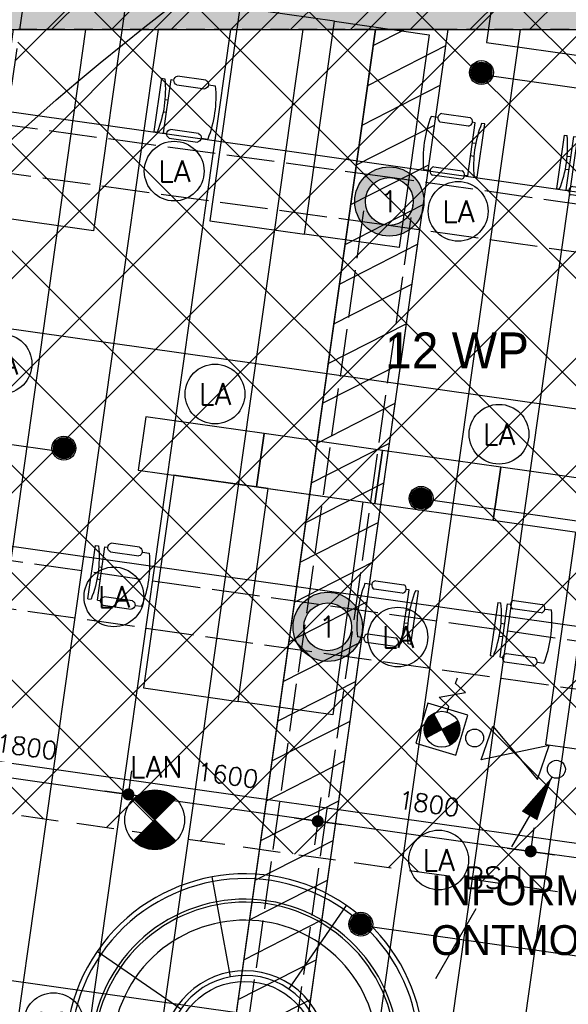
# Model space of a CAD drawing. Header units: millimetres. Extents: x -4107 to 114693, y -37499 to 54671.
# Tile 130 of 156: x 71792 to 76383, y 27934 to 36177. Entities that reach past the tile are written whole.
import ezdxf
from ezdxf.enums import TextEntityAlignment as Align

# ---------------------------------------------------------------- set-up
doc = ezdxf.new("R2010")
doc.units = ezdxf.units.MM
doc.header["$LTSCALE"] = 50
for name, pattern in [('B0702', [4.6875, 3.125, -1.5625]), ('XREF_06_Vloergoot installaties$0$E_GOOT5', [10, 8, -2]), ('XREF_06_werkset$0$B0702', [4.6875, 3.125, -1.5625])]:
    doc.linetypes.add(name, pattern=pattern)
for name, color, linetype in [('FOK_ BRANDSLANGHASPELS', 2, 'Continuous'), ('FOK_02B_SOLIDS', 253, 'Continuous'), ('FOK_05---_TEKST_25', 2, 'Continuous'), ('FOK_08---_MAATVOERING', 2, 'Continuous'), ('FOK_22_BINNENWANDEN', 2, 'Continuous'), ('FOK_72_VAST MEUBILAIR', 1, 'Continuous'), ('FOK_82_LOS MEUBILAIR', 1, 'Continuous'), ('XREF_06_PLAFOND$0$AA00VV4-_SOLID252', 254, 'Continuous'), ('XREF_06_PLAFOND$0$AA45----_PLAFONDAFW', 1, 'Continuous'), ('XREF_06_PLAFOND$0$AI45----_PLAFONDAFW', 2, 'Continuous'), ('XREF_06_Sprinkler installatie$0$WL$1----', 3, 'Continuous'), ('XREF_06_Sprinkler installatie$0$WL524---', 4, 'Continuous'), ('XREF_06_Sprinkler installatie$0$WL531---', 3, 'Continuous'), ('XREF_06_Sprinkler installatie$0$WL6516--', 4, 'Continuous'), ('XREF_06_verlichting$0$EL6311--', 3, 'Continuous'), ('XREF_06_Vloergoot installaties$0$EL6131--_VG', 3, 'Continuous'), ('XREF_06_Vloergoot installaties$0$EL6222--', 3, 'Continuous'), ('XREF_06_werkset$0$AI35----_PLAFONDS', 242, 'Continuous')]:
    doc.layers.add(name, color=color, linetype=linetype)
doc.styles.add('FOK-DIM', font='romans.shx')
doc.styles.add('XREF_06_Sprinkler installatie$0$BURO-018', font='simplex.shx', dxfattribs={"height": 180})
doc.styles.add('XREF_06_Sprinkler installatie$0$Standard', font='txt')
doc.styles.add('XREF_06_verlichting$0$BURO-018', font='simplex.shx', dxfattribs={"height": 180})
doc.styles.add('XREF_06_Vloergoot installaties$0$BURO-018', font='simplex.shx', dxfattribs={"height": 180})
doc.dimstyles.new('FOK-100', dxfattribs={"dimscale": 100, "dimtxt": 1.5, "dimasz": 1, "dimexe": 2, "dimexo": 0, "dimgap": 2, "dimtad": 1, "dimdec": 0, "dimzin": 11, "dimdsep": 46, "dimtxsty": 'FOK-DIM', "dimblk1": 'DOT', "dimblk2": 'DOT', "dimsah": 1, "dimcen": 2.5, "dimclrd": 256, "dimclre": 256, "dimclrt": 256, "dimadec": 0, "dimazin": 0, "dimtfac": 1, "dimtdec": 0, "dimtix": 1, "dimtmove": 2, "dimatfit": 3, "dimldrblk": 'DOT', "dimfxl": 2, "dimtolj": 1, "dimtzin": 0, "dimarcsym": 0})

# ---------------------------------------------------------------- blocks, each defined once
blk = doc.blocks.new('XREF_06_Sprinkler installatie$0$23SA22K6')
at = {"color": 0, "linetype": 'Continuous'}
for p, q in [((1.75, 1.75), (-1.75, 1.75)), ((-1.75, 1.75), (-1.75, -1.75)), ((1.75, -1.75), (1.75, 1.75)), ((-1.061, -1.061), (1.061, 1.061)), ((-1.061, 1.061), (1.061, -1.061)), ((2, 0), (2.5, 1)), ((2.5, 1), (3.5, -1)), ((1.5, 0), (2, 0)), ((3.5, -1), (4, 0)), ((4, 0), (4.5, 0)), ((-1.75, -1.75), (1.75, -1.75))]:
    blk.add_line(p, q, dxfattribs=at)
at = {"color": 0, "linetype": 'Continuous', "const_width": 1.5}
for points in [[(0.53, 0.53, 0.414214), (-0.53, 0.53, 1)], [(0.53, -0.53, -0.414214), (-0.53, -0.53, -1)]]:
    blk.add_lwpolyline(points, format="xyb", dxfattribs=at)
at = {"color": 0, "linetype": 'Continuous'}
blk.add_circle((0, 0), 1.5, dxfattribs=at)
at = {"color": 0, "linetype": 'Continuous', "style": 'XREF_06_Sprinkler installatie$0$BURO-018', "flags": 1}
blk.add_attdef('SA_MATCODE', (0, 0), '', height=1.8, dxfattribs=at)
blk = doc.blocks.new('XREF_06_Sprinkler installatie$0$SP-KOP02')
at = {"color": 0, "linetype": 'Continuous'}
for p, q in [((-0.875, -0.023), (0.023, 0.875)), ((-0.847, -0.219), (0.219, 0.847)), ((-0.843, 0.233), (-0.233, 0.843)), ((-0.786, -0.383), (0.383, 0.786)), ((-0.702, -0.523), (0.523, 0.702)), ((-0.595, -0.641), (0.641, 0.595)), ((-0.469, -0.739), (0.739, 0.469)), ((-0.32, -0.815), (0.815, 0.32)), ((-0.144, -0.863), (0.863, 0.144)), ((0.072, -0.872), (0.872, -0.072)), ((0.381, -0.788), (0.788, -0.381))]:
    blk.add_line(p, q, dxfattribs=at)
at = {"color": 0, "linetype": 'Continuous', "const_width": 0.875}
blk.add_lwpolyline([(-0.438, 0, 1), (0.438, 0, 1)], format="xyb", close=True, dxfattribs=at)
at = {"color": 0, "linetype": 'Continuous'}
for radius in [1, 0.875]:
    blk.add_circle((0, 0), radius, dxfattribs=at)
at = {"color": 0, "linetype": 'Continuous', "style": 'XREF_06_Sprinkler installatie$0$Standard', "flags": 1}
for tag, p in [('SP_MATCODE', (2, 2)), ('SP_TEMP', (2, -3)), ('SP_DOORL', (2, -5)), ('SP_KFACT', (2, -7)), ('SP_SPRHK', (2, -9)), ('SP_KLEP', (2, -11))]:
    blk.add_attdef(tag, p, '', height=1, dxfattribs=at)
blk = doc.blocks.new('XREF_06_Sprinkler installatie$0$23222202')
at = {"color": 0, "linetype": 'Continuous'}
blk.add_circle((0, 0), 1.5, dxfattribs=at)
at = {"color": 0, "linetype": 'Continuous', "style": 'XREF_06_Sprinkler installatie$0$BURO-018', "flags": 1}
blk.add_attdef('CV_MATCODE', (0, 0), '', height=1.8, dxfattribs=at)
blk = doc.blocks.new('XREF_06_Sprinkler installatie$0$SW3048301')
at = {"color": 0, "linetype": 'Continuous'}
for p, q in [((2.5, 1.5), (-2.5, -1.5)), ((-2.5, -1.5), (-2.5, 1.5)), ((-2.5, 1.5), (2.5, -1.5)), ((2.5, -1.5), (2.5, 1.5))]:
    blk.add_line(p, q, dxfattribs=at)
at = {"color": 0, "linetype": 'Continuous', "style": 'XREF_06_Sprinkler installatie$0$BURO-018', "flags": 1}
blk.add_attdef('W_ID', (0, 0), '', height=1.8, dxfattribs=at)
blk = doc.blocks.new('XREF_06_Sprinkler installatie$0$LDV4')
at = {"color": 0, "linetype": 'Continuous'}
for p, q in [((-0.25, -0.433), (-2.5, -4.33)), ((-4.5, -7.794), (-6.75, -11.691))]:
    blk.add_line(p, q, dxfattribs=at)
blk.add_lwpolyline([(-0.25, -0.433, 0, 1, 0), (-1.5, -2.598, 1, 1, 0)], format="xyseb", dxfattribs=at)
blk.add_circle((0, 0), 0.5, dxfattribs=at)
at = {"color": 0, "linetype": 'Continuous', "style": 'XREF_06_Sprinkler installatie$0$BURO-018'}
blk.add_attdef('LD_TEXT1', text='', height=1.8, dxfattribs=at).set_placement((-3.5, -6.062), align=Align.MIDDLE)
blk = doc.blocks.new('XREF_06_Sprinkler installatie')
at = {"layer": 'XREF_06_Sprinkler installatie$0$WL$1----'}
h = blk.add_hatch(dxfattribs=at)
h.set_pattern_fill('JIS_WOOD', color=256, scale=500, style=0)
h.set_pattern_definition([(45, (0, -36464.7), (-250, 250), [])])
h.paths.add_polyline_path([(30743.8, 36094.7), (95370.7, 36094.7), (86389.5, -27327.7), (59723.1, -18673.6), (68740.5, 7763.6), (69241.7, 10785.2), (68849, 13405.9), (67638.6, 16023.5), (65645.6, 18159.9), (63178.4, 19545.4), (60388.2, 20131.5), (28895, 21976)], flags=16)
h.paths.add_polyline_path([(29853.9, 37108.7), (96538.4, 37108.7), (87224.3, -28664.7), (58653.6, -19392.5), (68002.1, 8015.3), (68349.5, 9912.5), (68461.1, 10706.3), (68321.4, 11469.3), (68229.8, 12765.7), (68109.2, 13218.5), (67906.9, 13527.4), (67399.1, 14920.6), (67172.5, 15065.3), (66709.9, 15980.2), (66021.2, 16693), (65104.6, 17592.2), (63974.8, 18325.8), (62832.6, 18841.7), (59822.5, 19383.9), (28023.7, 21252.6)])
blk.add_lwpolyline([(30743.8, 36094.7), (95370.7, 36094.7), (86389.5, -27327.7), (59723.1, -18673.6), (68740.5, 7763.6), (69241.7, 10785.2), (68849, 13405.9), (67638.6, 16023.5), (65645.6, 18159.9), (63178.4, 19545.4), (60388.2, 20131.5), (28895, 21976)], close=True, dxfattribs=at)
at = {"layer": 'XREF_06_Sprinkler installatie$0$WL524---'}
for p, q in [((72720.5, 36600.2), (72410.3, 34409.2)), ((75780.3, 36573.3), (75697.2, 35986.8)), ((75697.2, 35986.8), (78355.5, 35610.4)), ((75661.9, 35719.1), (84570.2, 34457.6)), ((72410.3, 34409.2), (66469.4, 35250.5)), ((72159.1, 32556.4), (64387.1, 33657)), ((75150.4, 32167), (84058.3, 30905.5)), ((74646.4, 28596), (80595.8, 27753.5))]:
    blk.add_line(p, q, dxfattribs=at)
at = {"layer": 'XREF_06_Sprinkler installatie$0$WL$1----', "xscale": 99.99999999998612, "yscale": 100, "zscale": 100, "rotation": 340.9590232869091}
blk.add_blockref('XREF_06_Sprinkler installatie$0$SW3048301', (75938.2, 30039.6), dxfattribs=at)
at = {"layer": 'XREF_06_Sprinkler installatie$0$WL$1----'}
ref = blk.add_blockref('XREF_06_Sprinkler installatie$0$LDV4', (76283.3, 29901.5), dxfattribs=dict(at, xscale=150, yscale=150, zscale=150))
ref.add_attrib('LD_TEXT1', 'BSH', dxfattribs={"layer": '0', "color": 1, "linetype": 'Continuous', "height": 180, "style": 'XREF_06_Sprinkler installatie$0$BURO-018'}).set_placement((75758.3, 28992.1), align=Align.MIDDLE)
at = {"layer": 'XREF_06_Sprinkler installatie$0$WL531---', "xscale": 99.99999999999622, "yscale": 100, "zscale": 100, "rotation": 73.32489078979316}
blk.add_blockref('XREF_06_Sprinkler installatie$0$23SA22K6', (75325.5, 30236.8), dxfattribs=at)
at = {"layer": 'XREF_06_Sprinkler installatie$0$WL531---', "xscale": 50, "yscale": 50, "zscale": 50}
blk.add_blockref('XREF_06_Sprinkler installatie$0$23222202', (75599.2, 30163.5), dxfattribs=at)
at = {"layer": 'XREF_06_Sprinkler installatie$0$WL6516--', "xscale": 99.9999999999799, "yscale": 100, "zscale": 100, "rotation": 7.589429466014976}
for p in [(75655.6, 35733.9), (72162.3, 32589.6), (75150.8, 32169.5), (74646.1, 28605)]:
    blk.add_blockref('XREF_06_Sprinkler installatie$0$SP-KOP02', p, dxfattribs=at)
blk = doc.blocks.new('XREF_06_Vloergoot installaties$0$E00415')
at = {"linetype": 'Continuous'}
h = blk.add_hatch(color=0, dxfattribs=at)
edge = h.paths.add_edge_path()
edge.add_arc((0, 0), 2.9, 0, 360)
edge = h.paths.add_edge_path(flags=16)
edge.add_arc((0, 0), 2, 0, 360)
at = {"color": 0, "linetype": 'Continuous'}
for radius in [2.9, 2]:
    blk.add_circle((0, 0), radius, dxfattribs=at)
at = {"color": 0, "linetype": 'Continuous', "style": 'XREF_06_Vloergoot installaties$0$BURO-018'}
for tag, p in [('E_GKAST', (0, 8)), ('E_GROEP', (0, 5)), ('E_SGROEP', (4.5, 5))]:
    blk.add_attdef(tag, text='', height=1.8, dxfattribs=at).set_placement(p, align=Align.MIDDLE)
at = {"color": 0, "linetype": 'Continuous', "style": 'XREF_06_Vloergoot installaties$0$BURO-018', "flags": 1}
for tag, p in [('E_VERMCODE', (13, 5)), ('E_MATCODE', (0, 0))]:
    blk.add_attdef(tag, text='', height=1.8, dxfattribs=at).set_placement(p, align=Align.MIDDLE)
blk = doc.blocks.new('XREF_06_Vloergoot installaties')
at = {"layer": 'XREF_06_Vloergoot installaties$0$EL6131--_VG', "linetype": 'XREF_06_Vloergoot installaties$0$E_GOOT5'}
for p, q in [((74913, 34853), (68966.1, 35666.7)), ((74857.7, 34456.9), (68911.8, 35270.4)), ((92910.3, 32291.1), (74913, 34853)), ((50629.8, 34637.5), (80364.5, 30423.3)), ((67095.6, -18789.1), (74687.3, 34683)), ((67491.6, -18845.3), (75083.3, 34626.8)), ((92458.3, 31951.4), (74857.7, 34456.9)), ((50573.7, 34241.5), (80308.4, 30027.3))]:
    blk.add_line(p, q, dxfattribs=at)
at = {"layer": 'XREF_06_Vloergoot installaties$0$EL6222--'}
ref = blk.add_blockref('XREF_06_Vloergoot installaties$0$E00415', (74885.3, 34654.9), dxfattribs=dict(at, xscale=99.99999999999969, yscale=100, zscale=100, rotation=352.2551880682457))
ref.add_attrib('E_GROEP', '1', dxfattribs={"layer": '0', "color": 1, "linetype": 'Continuous', "height": 180, "style": 'XREF_06_Vloergoot installaties$0$BURO-018'}).set_placement((74885.3, 34654.9), align=Align.MIDDLE)
ref = blk.add_blockref('XREF_06_Vloergoot installaties$0$E00415', (74369.9, 31093.7), dxfattribs=dict(at, xscale=99.99999999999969, yscale=100, zscale=100, rotation=352.2551880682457))
ref.add_attrib('E_GROEP', '1', dxfattribs={"layer": '0', "color": 1, "linetype": 'Continuous', "height": 180, "style": 'XREF_06_Vloergoot installaties$0$BURO-018'}).set_placement((74369.9, 31093.7), align=Align.MIDDLE)
blk = doc.blocks.new('XREF_06_PLAFOND')
at = {"layer": 'XREF_06_PLAFOND$0$AA00VV4-_SOLID252'}
h = blk.add_hatch(color=256, dxfattribs=at)
edge = h.paths.add_edge_path()
edge.add_line((87220.1, -28652.8), (96531.3, 37099.7))
edge.add_line((96531.3, 37099.7), (29925.1, 37099.7))
edge.add_line((29925.1, 37099.7), (27765.5, 20607.3))
edge.add_line((27765.5, 20607.3), (31097.5, 20428.6))
edge.add_line((31097.5, 20428.6), (31103.1, 20519.4))
edge.add_line((31103.1, 20519.4), (31163, 20516.2))
edge.add_line((31163, 20516.2), (31182.2, 20829.6))
edge.add_line((31182.2, 20829.6), (60332.4, 19103.1))
edge.add_arc((59884.7, 10785.2), 8330, -18.83392, 86.91943, ccw=False)
edge.add_line((67768.7, 8096), (58457.3, -19218.5))
edge.add_line((58457.3, -19218.5), (58452.6, -19217))
edge.add_line((58452.6, -19217), (58423.3, -19307.3))
edge.add_line((58423.3, -19307.3), (87220.1, -28652.8))
edge = h.paths.add_edge_path(flags=16)
edge.add_arc((59884.7, 10785.2), 9330, 341.17597, 446.61048)
edge.add_line((60436.4, 20098.9), (31243.3, 21827.8))
edge.add_line((31243.3, 21827.8), (28955.1, 21950.5))
edge.add_line((28955.1, 21950.5), (30807, 36094.7))
edge.add_line((30807, 36094.7), (95373.9, 36094.7))
edge.add_line((95373.9, 36094.7), (86392.8, -27327.7))
edge.add_line((86392.8, -27327.7), (59702.3, -18665.8))
edge.add_line((59702.3, -18665.8), (68715.7, 7774.7))
at = {"layer": 'XREF_06_PLAFOND$0$AA45----_PLAFONDAFW'}
h = blk.add_hatch(dxfattribs=at)
h.set_pattern_fill('ANSI31', color=256, scale=2200, angle=342.02, style=0)
h.set_pattern_definition([(27.02, (0, 0), (-124.9329, 244.9832), [])])
h.paths.add_polyline_path([(66694.5, -20935), (67273.8, -21123), (75376.3, 36094.7), (74770.4, 36094.7)])
at = {"layer": 'XREF_06_PLAFOND$0$AI45----_PLAFONDAFW'}
h = blk.add_hatch(dxfattribs=at)
h.set_pattern_fill('_USER,_O', color=256, scale=1800, pattern_type=0)
h.set_pattern_definition([(351.94, (60508.5, -17546.5), (252.38, 1782.22), [])])
edge = h.paths.add_edge_path(flags=16)
edge.add_arc((41622.2, 26897.4), 5449.9, 0, 180)
edge.add_arc((41622.2, 26897.4), 5449.9, 180, 360)
h.paths.add_polyline_path([(49833.5, 30277.3), (51633.5, 30277.3), (51633.5, 27677.3), (49833.5, 27677.3)], flags=16)
edge = h.paths.add_edge_path(flags=16)
edge.add_arc((86127.3, 26613.5), 3800, 0, 180)
edge.add_arc((86127.3, 26613.5), 3800, 180, 360)
edge = h.paths.add_edge_path(flags=16)
edge.add_arc((74998.8, -10766.8), 5450, 0, 180)
edge.add_arc((74998.8, -10766.8), 5450, 180, 360)
edge = h.paths.add_edge_path()
edge.add_arc((59888.1, 10791.1), 9323.9, 341.24236, 446.62909)
edge.add_line((60436.4, 20098.9), (31243.3, 21827.8))
edge.add_line((31243.3, 21827.8), (28955.1, 21950.5))
edge.add_line((28955.1, 21950.5), (30807, 36094.7))
edge.add_line((30807, 36094.7), (95373.9, 36094.7))
edge.add_line((95373.9, 36094.7), (86392.8, -27327.7))
edge.add_line((86392.8, -27327.7), (59702.3, -18665.8))
edge.add_line((59702.3, -18665.8), (68716.8, 7792.9))
h = blk.add_hatch(dxfattribs=at)
h.set_pattern_fill('_USER,_O', color=256, scale=600, angle=90, pattern_type=0)
h.set_pattern_definition([(81.94, (95317.84, 35698.9), (-594.073, 84.126), [])])
edge = h.paths.add_edge_path(flags=16)
edge.add_arc((86127.3, 26613.5), 3800, 0, 360)
edge = h.paths.add_edge_path(flags=16)
edge.add_arc((74998.8, -10766.8), 5450, 0, 360)
edge = h.paths.add_edge_path(flags=16)
edge.add_arc((41622.2, 26897.4), 5449.9, 0, 360)
h.paths.add_polyline_path([(49933.5, 30177.3), (51533.5, 30177.3), (51533.5, 27777.3), (49933.5, 27777.3)], flags=16)
edge = h.paths.add_edge_path()
edge.add_arc((59888.1, 10791.1), 9323.9, 341.24236, 446.62909)
edge.add_line((60436.4, 20098.9), (31243.3, 21827.8))
edge.add_line((31243.3, 21827.8), (28955.1, 21950.5))
edge.add_line((28955.1, 21950.5), (30807, 36094.7))
edge.add_line((30807, 36094.7), (95373.9, 36094.7))
edge.add_line((95373.9, 36094.7), (86392.8, -27327.7))
edge.add_line((86392.8, -27327.7), (59702.3, -18665.8))
edge.add_line((59702.3, -18665.8), (68716.8, 7792.9))
at = {"layer": 'XREF_06_PLAFOND$0$AA45----_PLAFONDAFW'}
blk.add_lwpolyline([(66694.5, -20935), (67273.8, -21123), (75376.3, 36094.7), (74770.4, 36094.7)], close=True, dxfattribs=at)
blk = doc.blocks.new('XREF_06_verlichting$0$1115B3A')
at = {"color": 0, "linetype": 'Continuous'}
blk.add_circle((0, 0), 2.5, dxfattribs=at)
at = {"color": 0, "linetype": 'Continuous', "style": 'XREF_06_verlichting$0$BURO-018'}
for tag, p in [('E_GKAST', (0, 8)), ('E_GROEP', (0, 5)), ('E_SGROEP', (4.5, 5)), ('E_ARMCODE', (0, 0)), ('E_SLET', (4.5, -1))]:
    blk.add_attdef(tag, text='', height=1.8, dxfattribs=at).set_placement(p, align=Align.MIDDLE)
blk = doc.blocks.new('XREF_06_verlichting$0$E00018')
at = {"color": 0, "linetype": 'Continuous'}
for p, q in [((-1.768, -1.768), (1.768, 1.768)), ((1.768, -1.768), (-1.768, 1.768))]:
    blk.add_line(p, q, dxfattribs=at)
at = {"color": 0, "linetype": 'Continuous', "const_width": 2.5}
for points in [[(-0.884, 0.884, -0.198912), (0, 1.25, -0.198912), (0.884, 0.884, -1)], [(-0.884, -0.884, 0.198912), (0, -1.25, 0.198912), (0.884, -0.884, 1)]]:
    blk.add_lwpolyline(points, format="xyb", dxfattribs=at)
blk = doc.blocks.new('XREF_06_verlichting$0$1115B3A-NO1')
at = {"color": 0, "linetype": 'Continuous'}
blk.add_circle((0, 0), 2.5, dxfattribs=at)
at = {"color": 0, "zscale": 100}
blk.add_blockref('XREF_06_verlichting$0$E00018', (0, 0), dxfattribs=at)
at = {"color": 0, "linetype": 'Continuous', "style": 'XREF_06_verlichting$0$BURO-018'}
for tag, p in [('E_GKAST', (0, 8)), ('E_GROEP', (0, 5)), ('E_SGROEP', (4.5, 5)), ('E_ARMCODE', (0, 0)), ('E_SLET', (4.5, -1))]:
    blk.add_attdef(tag, text='', height=1.8, dxfattribs=at).set_placement(p, align=Align.MIDDLE)
blk = doc.blocks.new('XREF_06_verlichting')
at = {"layer": 'XREF_06_verlichting$0$EL6311--'}
ref = blk.add_blockref('XREF_06_verlichting$0$1115B3A', (73085.1, 34909.3), dxfattribs=dict(at, xscale=100, yscale=100, zscale=100))
ref.add_attrib('E_ARMCODE', 'LA', dxfattribs={"layer": '0', "color": 1, "linetype": 'Continuous', "height": 180, "style": 'XREF_06_verlichting$0$BURO-018'}).set_placement((73085.1, 34909.3), align=Align.MIDDLE)
ref = blk.add_blockref('XREF_06_verlichting$0$1115B3A', (75461.4, 34572.8), dxfattribs=dict(at, xscale=100, yscale=100, zscale=100))
ref.add_attrib('E_ARMCODE', 'LA', dxfattribs={"layer": '0', "color": 1, "linetype": 'Continuous', "height": 180, "style": 'XREF_06_verlichting$0$BURO-018'}).set_placement((75461.4, 34572.8), align=Align.MIDDLE)
ref = blk.add_blockref('XREF_06_verlichting$0$1115B3A', (71644.6, 33295.3), dxfattribs=dict(at, xscale=100, yscale=100, zscale=100))
ref.add_attrib('E_ARMCODE', 'LA', dxfattribs={"layer": '0', "color": 1, "linetype": 'Continuous', "height": 180, "style": 'XREF_06_verlichting$0$BURO-018'}).set_placement((71644.6, 33295.3), align=Align.MIDDLE)
ref = blk.add_blockref('XREF_06_verlichting$0$1115B3A', (73426.8, 33042.9), dxfattribs=dict(at, xscale=100, yscale=100, zscale=100))
ref.add_attrib('E_ARMCODE', 'LA', dxfattribs={"layer": '0', "color": 1, "linetype": 'Continuous', "height": 180, "style": 'XREF_06_verlichting$0$BURO-018'}).set_placement((73426.8, 33042.9), align=Align.MIDDLE)
ref = blk.add_blockref('XREF_06_verlichting$0$1115B3A', (75803.1, 32706.4), dxfattribs=dict(at, xscale=100, yscale=100, zscale=100))
ref.add_attrib('E_ARMCODE', 'LA', dxfattribs={"layer": '0', "color": 1, "linetype": 'Continuous', "height": 180, "style": 'XREF_06_verlichting$0$BURO-018'}).set_placement((75803.1, 32706.4), align=Align.MIDDLE)
ref = blk.add_blockref('XREF_06_verlichting$0$1115B3A', (72580.4, 31344.9), dxfattribs=dict(at, xscale=100, yscale=100, zscale=100))
ref.add_attrib('E_ARMCODE', 'LA', dxfattribs={"layer": '0', "color": 1, "linetype": 'Continuous', "height": 180, "style": 'XREF_06_verlichting$0$BURO-018'}).set_placement((72580.4, 31344.9), align=Align.MIDDLE)
ref = blk.add_blockref('XREF_06_verlichting$0$1115B3A', (74956.7, 31008.3), dxfattribs=dict(at, xscale=100, yscale=100, zscale=100))
ref.add_attrib('E_ARMCODE', 'LA', dxfattribs={"layer": '0', "color": 1, "linetype": 'Continuous', "height": 180, "style": 'XREF_06_verlichting$0$BURO-018'}).set_placement((74956.7, 31008.3), align=Align.MIDDLE)
ref = blk.add_blockref('XREF_06_verlichting$0$1115B3A-NO1', (72922.1, 29478.5), dxfattribs=dict(at, xscale=100, yscale=100, zscale=100))
ref.add_attrib('E_ARMCODE', 'LAN', dxfattribs={"layer": '0', "color": 1, "linetype": 'Continuous', "height": 180, "style": 'XREF_06_verlichting$0$BURO-018'}).set_placement((72933.7, 29921.4), align=Align.MIDDLE)
ref = blk.add_blockref('XREF_06_verlichting$0$1115B3A', (75298.4, 29142), dxfattribs=dict(at, xscale=100, yscale=100, zscale=100))
ref.add_attrib('E_ARMCODE', 'LA', dxfattribs={"layer": '0', "color": 1, "linetype": 'Continuous', "height": 180, "style": 'XREF_06_verlichting$0$BURO-018'}).set_placement((75298.4, 29142), align=Align.MIDDLE)
ref = blk.add_blockref('XREF_06_verlichting$0$1115B3A', (72075.6, 27780.4), dxfattribs=dict(at, xscale=100, yscale=100, zscale=100))
ref.add_attrib('E_ARMCODE', 'LA', dxfattribs={"layer": '0', "color": 1, "linetype": 'Continuous', "height": 180, "style": 'XREF_06_verlichting$0$BURO-018'}).set_placement((72075.6, 27780.4), align=Align.MIDDLE)
blk = doc.blocks.new('WP 1600-800')
at = {"linetype": 'Continuous'}
for p, q in [((569, 1600.1), (595.5, 1600.1)), ((569, 1600.1), (569, 1149.6)), ((648.5, 1600.1), (675, 1600.1)), ((648.5, 1600.1), (648.5, 1149.6)), ((701.5, 1636.1), (940, 1636.1)), ((966.5, 1600.1), (1022, 1600.1)), ((940, 1564.1), (701.5, 1564.1)), ((648.5, 1427.8), (620.3, 1427.8)), ((620.9, 1321.8), (648.5, 1321.8)), ((701.5, 1185.6), (940, 1185.6)), ((569, 1149.6), (595.5, 1149.6)), ((648.5, 1149.6), (675, 1149.6)), ((935.6, 1113), (697.1, 1113)), ((966.5, 1149.6), (1022, 1149.6))]:
    blk.add_line(p, q, dxfattribs=at)
blk.add_lwpolyline([(1133.9, 2274.8), (1933.9, 2274.8), (1933.9, 474.8), (1133.9, 474.8)], close=True)
for centre, radius, start, end in [((-348.6, 1374.8), 970.6, 346.5803, 13.4197), ((712.7, 1600.1), 37.7, 107.28561, 252.71439), ((928.8, 1600.1), 37.7, 287.28561, 72.71439), ((77.9, 1374.8), 970.6, 346.5803, 13.4197), ((710.9, 1148.6), 38.2, 104.35438, 248.70731), ((926.1, 1150), 38.2, 284.35438, 68.70731)]:
    blk.add_arc(centre, radius, start, end, dxfattribs=at)
blk = doc.blocks.new('XREF_06_werkset')
at = {"layer": 'XREF_06_werkset$0$AI35----_PLAFONDS', "linetype": 'XREF_06_werkset$0$B0702'}
blk.add_lwpolyline([(68715.7, 7774.7), (59702.3, -18665.8), (86392.8, -27327.7), (95373.9, 36094.7), (30807, 36094.7), (28955, 21950.5), (31243.3, 21827.8), (60436.4, 20098.9, -0.495504)], format="xyb", close=True, dxfattribs=at)
blk = doc.blocks.new('DOT')
at = {"color": 0}
blk.add_line((-2, 0), (2, 0), dxfattribs=at)
at = {"color": 0, "const_width": 0.5}
blk.add_lwpolyline([(-0.25, 0, 1), (0.25, 0, 1)], format="xyb", close=True, dxfattribs=at)
blk = doc.blocks.new('*D64')
at = {"layer": 'Defpoints', "color": 0}
for p in [(72702.2, 29690.9), (72702.2, 29690.9), (74286.4, 29466.6)]:
    blk.add_point(p, dxfattribs=at)
at = {"layer": 'FOK_08---_MAATVOERING', "lineweight": -2}
for p, q in [((72702.2, 29690.9), (72730.3, 29888.9)), ((74187.4, 29480.6), (72801.2, 29676.9)), ((74286.4, 29466.6), (74258.4, 29268.5))]:
    blk.add_line(p, q, dxfattribs=at)
at = {"layer": 'FOK_08---_MAATVOERING', "lineweight": -2, "xscale": 100, "yscale": 100, "zscale": 100}
for p, rotation in [((72702.2, 29690.9), 171.939999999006), ((74286.4, 29466.6), 351.939999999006)]:
    blk.add_blockref('DOT', p, dxfattribs=dict(at, rotation=rotation))
at = {"layer": 'FOK_08---_MAATVOERING', "insert": (73532.9, 29851), "char_height": 150, "attachment_point": 5, "rotation": 351.94, "style": 'FOK-DIM'}
blk.add_mtext('\\A1;1600', dxfattribs=at)
blk = doc.blocks.new('*D65')
at = {"layer": 'Defpoints', "color": 0}
for p in [(74285.3, 29458.6), (74286.4, 29466.6), (76068.5, 29214.2)]:
    blk.add_point(p, dxfattribs=at)
at = {"layer": 'FOK_08---_MAATVOERING', "lineweight": -2}
for p, q in [((74285.3, 29458.6), (74314.5, 29664.6)), ((75969.5, 29228.2), (74385.4, 29452.6)), ((76068.5, 29214.2), (76096.5, 29412.2))]:
    blk.add_line(p, q, dxfattribs=at)
at = {"layer": 'FOK_08---_MAATVOERING', "lineweight": -2, "xscale": 100, "yscale": 100, "zscale": 100}
for p, rotation in [((74286.4, 29466.6), 171.9399999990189), ((76068.5, 29214.2), 351.9399999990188)]:
    blk.add_blockref('DOT', p, dxfattribs=dict(at, rotation=rotation))
at = {"layer": 'FOK_08---_MAATVOERING', "insert": (75216, 29612.7), "char_height": 150, "attachment_point": 5, "rotation": 351.94, "style": 'FOK-DIM'}
blk.add_mtext('\\A1;1800', dxfattribs=at)
blk = doc.blocks.new('*D66')
at = {"layer": 'Defpoints', "color": 0}
for p in [(76068.5, 29214.2), (76068.5, 29214.2), (77652.7, 28989.9)]:
    blk.add_point(p, dxfattribs=at)
at = {"layer": 'FOK_08---_MAATVOERING', "lineweight": -2}
for p, q in [((76068.5, 29214.2), (76096.5, 29412.2)), ((77553.7, 29003.9), (76167.5, 29200.2)), ((77652.7, 28989.9), (77680.7, 29187.9))]:
    blk.add_line(p, q, dxfattribs=at)
at = {"layer": 'FOK_08---_MAATVOERING', "lineweight": -2, "xscale": 100, "yscale": 100, "zscale": 100}
for p, rotation in [((76068.5, 29214.2), 171.9399999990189), ((77652.7, 28989.9), 351.9399999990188)]:
    blk.add_blockref('DOT', p, dxfattribs=dict(at, rotation=rotation))
at = {"layer": 'FOK_08---_MAATVOERING', "insert": (76899.1, 29374.3), "char_height": 150, "attachment_point": 5, "rotation": 351.94, "style": 'FOK-DIM'}
blk.add_mtext('\\A1;1600', dxfattribs=at)
blk = doc.blocks.new('*D73')
at = {"layer": 'Defpoints', "color": 0}
for p in [(70921, 29951.3), (72702.2, 29690.9), (72702.2, 29690.9)]:
    blk.add_point(p, dxfattribs=at)
at = {"layer": 'FOK_08---_MAATVOERING', "lineweight": -2}
for p, q in [((70921, 29951.3), (70891.8, 29745.3)), ((71018.9, 29929.3), (72603.2, 29704.9)), ((72702.2, 29690.9), (72730.3, 29888.9))]:
    blk.add_line(p, q, dxfattribs=at)
at = {"layer": 'FOK_08---_MAATVOERING', "lineweight": -2, "xscale": 100, "yscale": 100, "zscale": 100}
for p, rotation in [((70919.8, 29943.3), 171.9399999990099), ((72702.2, 29690.9), 351.93999999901)]:
    blk.add_blockref('DOT', p, dxfattribs=dict(at, rotation=rotation))
at = {"layer": 'FOK_08---_MAATVOERING', "insert": (71849.6, 30089.4), "char_height": 150, "attachment_point": 5, "rotation": 351.94, "style": 'FOK-DIM'}
blk.add_mtext('\\A1;1800', dxfattribs=at)
blk = doc.blocks.new('kast')
at = {"layer": 'FOK_82_LOS MEUBILAIR'}
blk.add_lwpolyline([(-1052.2, -305.5), (-62.1, -445.7), (1, -0.1), (-989.1, 140.1)], close=True, dxfattribs=at)
blk = doc.blocks.new('A$C4D8164B4')
at = {"layer": 'FOK_ BRANDSLANGHASPELS', "color": 2}
blk.add_circle((20000, 20000), 20000, dxfattribs=at)
blk = doc.blocks.new('A$C244674B4')
at = {"layer": 'FOK_72_VAST MEUBILAIR', "color": 253}
for points in [[(1500, 1710.7), (1500, 2560.7)], [(1040.4, 1520.3), (439.3, 2121.3)], [(1959.6, 1520.3), (2560.7, 2121.3)], [(850, 1060.7), (0, 1060.7)], [(2150, 1060.7), (3000, 1060.7)]]:
    blk.add_lwpolyline(points, dxfattribs=at)
at = {"layer": 'FOK_72_VAST MEUBILAIR', "color": 2}
for points in [[(1040.4, 601), (439.3, 0)], [(1959.6, 601), (2560.7, 0)]]:
    blk.add_lwpolyline(points, dxfattribs=at)
at = {"layer": 'FOK_72_VAST MEUBILAIR'}
blk.add_circle((1500, 1060.7), 600, dxfattribs=at)
at = {"layer": 'FOK_72_VAST MEUBILAIR', "color": 2}
for radius in [1500, 650]:
    blk.add_arc((1500, 1060.7), radius, 315, 225, dxfattribs=at)
at = {"layer": 'FOK_72_VAST MEUBILAIR', "color": 253}
for radius in [1460, 1262.9, 688.8]:
    blk.add_arc((1500, 1060.7), radius, 315, 225, dxfattribs=at)
at = {"layer": 'FOK_72_VAST MEUBILAIR'}
for radius in [1287.6, 1112]:
    blk.add_arc((1500, 1060.7), radius, 315, 225, dxfattribs=at)

msp = doc.modelspace()

# ---------------------------------------------------------------- hatches: boundary and pattern name
at = {"layer": 'FOK_08---_MAATVOERING'}
h = msp.add_hatch(dxfattribs=at)
h.set_pattern_fill('ANSI37', color=254, scale=200, style=0)
h.paths.add_polyline_path([(71899.9, 36864.5), (70877.8, 29646.3), (82363.2, 28019.8), (83615.7, 36864.4)])

# ---------------------------------------------------------------- linework, layer by layer
at = {"layer": 'FOK_08---_MAATVOERING', "color": 13, "linetype": 'B0702', "ltscale": 2}
msp.add_lwpolyline([(71899.9, 36864.5), (70877.8, 29646.3), (82363.2, 28019.8), (83615.7, 36864.4), (71899.9, 36864.5)], dxfattribs=at)

# ---------------------------------------------------------------- block references
for name in ['XREF_06_werkset', 'XREF_06_PLAFOND', 'XREF_06_PLAFOND', 'XREF_06_Sprinkler installatie', 'XREF_06_Sprinkler installatie', 'XREF_06_Vloergoot installaties', 'XREF_06_Vloergoot installaties']:
    msp.add_blockref(name, (0, 0))
at = {"layer": 'FOK_02B_SOLIDS', "rotation": 10.50503032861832}
msp.add_blockref('A$C244674B4', (72394.6, 26209.6), dxfattribs=at)
at = {"layer": 'FOK_22_BINNENWANDEN', "color": 5}
for p in [(41313.6, 11409.4), (65187.1, 382.2)]:
    msp.add_blockref('A$C4D8164B4', p, dxfattribs=at)
at = {"layer": 'FOK_22_BINNENWANDEN'}
msp.add_blockref('XREF_06_verlichting', (0, 0), dxfattribs=at)
at = {"layer": 'FOK_82_LOS MEUBILAIR', "xscale": -1}
for p, rotation in [((72578.3, 36904.4), 171.9400000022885), ((72024.5, 32993.4), 171.9399999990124)]:
    msp.add_blockref('WP 1600-800', p, dxfattribs=dict(at, rotation=rotation))
at = {"layer": 'FOK_82_LOS MEUBILAIR'}
for p, rotation in [((76407.9, 36362.1), 171.9400000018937), ((75559.2, 33705.2), 351.9399999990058), ((75854.1, 32451.1), 171.9399999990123), ((75005.4, 29794.2), 351.9399999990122)]:
    msp.add_blockref('WP 1600-800', p, dxfattribs=dict(at, rotation=rotation))
for p in [(73835.8, 32711.8), (74825.9, 32571.6), (75816, 32431.4), (76806.1, 32291.2)]:
    msp.add_blockref('kast', p, dxfattribs=at)

# ---------------------------------------------------------------- texts
at = {"layer": 'FOK_05---_TEKST_25', "color": 2, "width": 57960.996, "attachment_point": 1}
for s, insert, char_height in [('{\\fCentury Gothic|b0|i0|c0|p34;12 WP}', (74849.9, 33558.4), 300), ('{\\fCentury Gothic|b0|i0|c0|p34;INFORMEEL\\PONTMOETEN}', (75234.1, 29013.2), 250)]:
    msp.add_mtext(s, dxfattribs=dict(at, insert=insert, char_height=char_height))

# ---------------------------------------------------------------- dimensions: what is measured, and where the dimension line sits
at = {"layer": 'FOK_08---_MAATVOERING'}
for base, p1, p2, angle, picture, middle in [((72702.2, 29690.9), (70921, 29951.3), (72702.2, 29690.9), 171.94, '*D73', (71849.6, 30089.4)), ((72702.2, 29690.9), (74286.4, 29466.6), (72702.2, 29690.9), 351.94, '*D64', (73532.9, 29851)), ((74286.4, 29466.6), (76068.5, 29214.2), (74285.3, 29458.6), 351.94, '*D65', (75216, 29612.7)), ((76068.5, 29214.2), (77652.7, 28989.9), (76068.5, 29214.2), 351.94, '*D66', (76899.1, 29374.3))]:
    dim = msp.add_linear_dim(base=base, p1=p1, p2=p2, angle=angle, dimstyle='FOK-100', dxfattribs=at)
    dim.commit()
    dim.dimension.update_dxf_attribs({"geometry": picture, "text_midpoint": middle})

doc.saveas('drawing.dxf')
